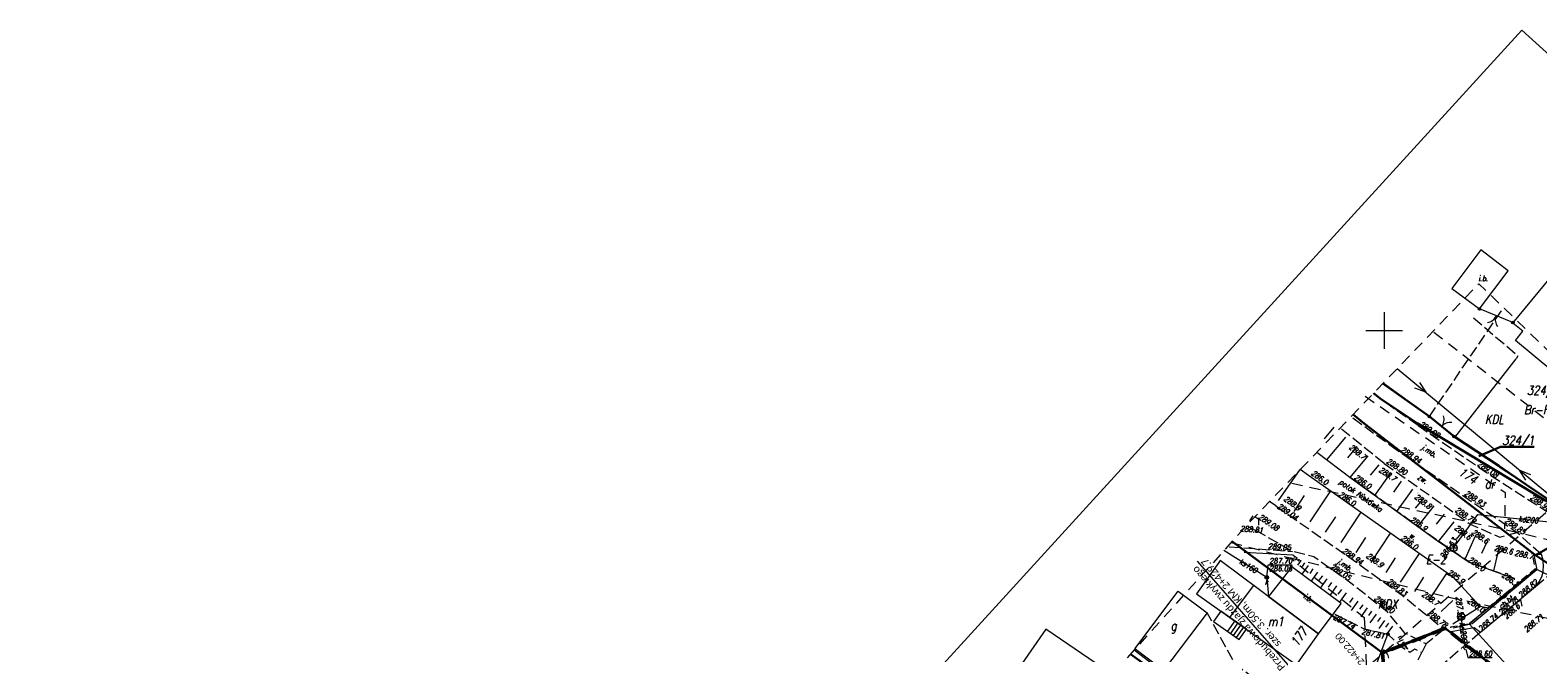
# Model space of a CAD drawing. Header units: metres. Extents: x -1 to 7476305, y 0 to 5497191.
# Tile 111 of 115: x 7475115 to 7475321, y 5497106 to 5497191. Entities that reach past the tile are written whole.
import ezdxf
from ezdxf.enums import TextEntityAlignment as Align

# ---------------------------------------------------------------- set-up
doc = ezdxf.new("R2010")
doc.units = ezdxf.units.M
for name, pattern in [('420-500', [1.5, 1, -0.5]), ('EGBK02-500', [2, 1.5, -0.5]), ('EGBO02-500', [2.5, 1.5, -1]), ('Krawedz', [0.75, 0.5, -0.25]), ('KTCR02-500', [1.5, 1, -0.5]), ('KTJZ01-500', [2, 1.5, -0.5])]:
    doc.linetypes.add(name, pattern=pattern)
for name, color, linetype, lineweight, true_color in [('BUBI03_01', 7, 'Continuous', 5, 0x0a0909), ('BUBZ01_1', 7, 'Continuous', 5, 0x0a0909), ('BUIB12_03', 7, 'Continuous', 5, 0x0a0909), ('EGBB01', 7, 'Continuous', 5, 0x0a0909), ('EGBD03', 7, 'Continuous', 5, 0x0a0909), ('EGBD03_11', 7, 'Continuous', 5, 0x0a0909), ('EGBK02', 7, 'Continuous', 5, 0x0a0909), ('EGBO02', 7, 'Continuous', 5, 0x0a0909), ('KTCR02', 7, 'Continuous', 5, 0x0a0909), ('KTJZ01', 7, 'Continuous', 5, 0x0a0909), ('KTKR01', 7, 'Continuous', 5, 0x0a0909), ('KTOK01', 7, 'Continuous', 5, 0x0a0909), ('KTOK05_01', 7, 'Continuous', 5, 0x0a0909), ('KTOK06', 7, 'Continuous', 5, 0x0a0909), ('PTWP02', 7, 'Continuous', 5, 0x0a0909), ('RAMKA_DRUK', 7, 'Continuous', 5, 0x0a0909), ('RTPW01', 7, 'Continuous', 5, 0x0a0909), ('RTPW02', 7, 'Continuous', 5, 0x0a0909), ('suepnn', 7, 'Continuous', 5, 0x0a0909), ('SUPK_01', 7, 'Continuous', 5, 0x0a0909), ('SUUS05', 7, 'Continuous', 5, 0x0a0909), ('SUUS15_05_K', 7, 'Continuous', 5, 0x0a0909), ('SZOPO_905', 7, 'Continuous', 5, 0x0a0909), ('Warstwa 1', 7, 'Continuous', 5, 0x0a0909), ('wylot kanału', 7, 'Continuous', 5, 0x0a0909)]:
    doc.layers.add(name, color=color, linetype=linetype, lineweight=lineweight, true_color=true_color)
doc.layers.add('D_Granice pasa drogowego', color=30, linetype='420-500')
doc.layers.add('D_Linia charakterystyczna', color=10, linetype='Continuous')
doc.layers.add('S-1_proj_obnizenia', color=7, linetype='Krawedz', lineweight=30)
doc.layers.add('S-5_opis_poprzeczka', color=7, linetype='Continuous', lineweight=25)
doc.styles.add('KAMIL', font='calibri.ttf', dxfattribs={"height": 0.75})
doc.styles.add('romans_pochyl', font='calibri.ttf', dxfattribs={"height": 0.75})
doc.styles.add('Style-ITALIC_1250', font='ITALIC_1250.shx')
doc.linetypes.add('KTOK01-500', pattern='A,1.75,[13,dgnlstyle-rozp_2015.shx,S=0.002778,R=0,X=0,Y=0],1.75', length=3.5)
doc.linetypes.add('KTOK05_01-500', pattern='A,3.75,[13,dgnlstyle-rozp_2015.shx,S=0.002778,R=0,X=0,Y=0],3.75', length=7.5)

# ---------------------------------------------------------------- blocks, each defined once
blk = doc.blocks.new('905')
at = {"layer": 'SZOPO_905', "color": 18, "linetype": 'Continuous', "lineweight": 13, "true_color": 0x0a0909}
for centre, start, end in [((-1.5, 0), 0, 60), ((1.5, 0), 120, 180)]:
    blk.add_arc(centre, 1.5, start, end, dxfattribs=at)
blk = doc.blocks.new('SUUS15_05_K')
at = {"layer": 'SUUS15_05_K', "linetype": 'Continuous', "lineweight": 13, "true_color": 0x7a7a7a}
h = blk.add_hatch(color=8, dxfattribs=at)
edge = h.paths.add_edge_path()
edge.add_arc((0, 0), 0.25, 0, 360)
at = {"layer": 'SUUS15_05_K', "color": 36, "linetype": 'Continuous', "lineweight": 13, "true_color": 0x803300}
blk.add_circle((0, 0), 0.25, dxfattribs=at)
blk = doc.blocks.new('RTPW02')
at = {"layer": 'RTPW02', "linetype": 'Continuous', "lineweight": 13, "true_color": 0x0a0909}
h = blk.add_hatch(color=18, dxfattribs=at)
edge = h.paths.add_edge_path()
edge.add_arc((0, 0), 0.045, 0, 360)
blk = doc.blocks.new('SUKE')
at = {"color": 0, "linetype": 'Continuous', "ltscale": 10}
for p, q in [((-5, 0), (5, 0)), ((0, 5), (0, -5))]:
    blk.add_line(p, q, dxfattribs=at)
blk.add_circle((-0.01, -0.01), 5, dxfattribs=at)
blk = doc.blocks.new('RTPW01')
at = {"layer": 'RTPW01', "linetype": 'Continuous', "lineweight": 13, "true_color": 0x0a0909}
h = blk.add_hatch(color=18, dxfattribs=at)
edge = h.paths.add_edge_path()
edge.add_arc((0, 0), 0.045, 0, 360)
blk = doc.blocks.new('MDCP_klauzula')
at = {"layer": 'KTOK05_01', "linetype": 'Continuous', "lineweight": 18}
h = blk.add_hatch(color=252, dxfattribs=at)
edge = h.paths.add_edge_path()
edge.add_arc((7475313.01, 5497152.93), 0.175, 0, 360)
h = blk.add_hatch(color=252, dxfattribs=at)
edge = h.paths.add_edge_path()
edge.add_arc((7475317.57, 5497151.07), 0.175, 0, 360)
h = blk.add_hatch(color=252, dxfattribs=at)
edge = h.paths.add_edge_path()
edge.add_arc((7475306.17, 5497138.21), 0.175, 0, 360)
h = blk.add_hatch(color=252, dxfattribs=at)
edge = h.paths.add_edge_path()
edge.add_arc((7475309.54, 5497135.49), 0.175, 0, 360)
h = blk.add_hatch(color=252, dxfattribs=at)
edge = h.paths.add_edge_path()
edge.add_arc((7475300.49, 5497108.46), 0.175, 0, 360)
at = {"layer": 'BUBI03_01', "color": 252, "linetype": 'Continuous', "lineweight": 18, "flags": 128}
blk.add_lwpolyline([(7475331.68, 5497111.98), (7475320.76, 5497117.36), (7475311.59, 5497109.87)], dxfattribs=at)
at = {"layer": 'BUBZ01_1', "color": 252, "linetype": 'Continuous', "lineweight": 18}
for p, q in [((7475291.82, 5497135.16), (7475293.14, 5497136.75)), ((7475292.17, 5497132.3), (7475294.75, 5497135.4)), ((7475295.04, 5497132.6), (7475296.3, 5497134.11)), ((7475295.34, 5497129.91), (7475297.8, 5497132.86)), ((7475298.11, 5497130.19), (7475299.3, 5497131.61)), ((7475288.45, 5497130.99), (7475285.49, 5497126.73)), ((7475298.72, 5497127.45), (7475300.85, 5497130.45)), ((7475301.3, 5497127.87), (7475302.37, 5497129.37)), ((7475289.08, 5497127.41), (7475287.65, 5497125.26)), ((7475292.65, 5497128.06), (7475289.82, 5497123.81)), ((7475301.73, 5497125.26), (7475303.89, 5497128.29)), ((7475304.29, 5497125.68), (7475305.44, 5497127.12)), ((7475296.8, 5497125.13), (7475294.05, 5497121)), ((7475304.59, 5497123.19), (7475306.84, 5497126)), ((7475281.64, 5497123.96), (7475282.11, 5497124.66)), ((7475293.33, 5497124.5), (7475291.93, 5497122.41)), ((7475307.14, 5497123.51), (7475308.24, 5497124.88)), ((7475307.44, 5497121.14), (7475309.58, 5497123.81)), ((7475297.45, 5497121.67), (7475296.1, 5497119.63)), ((7475300.83, 5497122.29), (7475298.15, 5497118.27)), ((7475309.9, 5497121.46), (7475310.92, 5497122.74)), ((7475311.05, 5497118.72), (7475312.44, 5497121.81)), ((7475313.36, 5497119.52), (7475314.06, 5497121.08)), ((7475287.48, 5497119.36), (7475287.46, 5497119.36)), ((7475287.57, 5497119.2), (7475287.64, 5497119.3)), ((7475287.68, 5497118.97), (7475287.83, 5497119.17)), ((7475287.7, 5497119.13), (7475287.76, 5497119.21)), ((7475287.86, 5497118.58), (7475288.13, 5497118.95)), ((7475287.9, 5497118.89), (7475288.01, 5497119.04)), ((7475301.51, 5497118.9), (7475300.2, 5497116.91)), ((7475304.78, 5497119.51), (7475302.19, 5497115.59)), ((7475315, 5497117.11), (7475315.8, 5497120.63)), ((7475288.19, 5497117.89), (7475288.67, 5497118.56)), ((7475288.24, 5497118.47), (7475288.43, 5497118.73)), ((7475288.78, 5497116.66), (7475289.64, 5497117.86)), ((7475288.82, 5497117.74), (7475289.16, 5497118.21)), ((7475289.86, 5497116.75), (7475290.31, 5497117.38)), ((7475290.01, 5497115.68), (7475290.92, 5497116.94)), ((7475308.56, 5497116.85), (7475306.05, 5497113.05)), ((7475291.13, 5497115.83), (7475291.59, 5497116.46)), ((7475291.27, 5497114.75), (7475292.19, 5497116.03)), ((7475292.4, 5497114.9), (7475292.86, 5497115.55)), ((7475292.59, 5497113.76), (7475293.53, 5497115.06)), ((7475305.39, 5497116.25), (7475304.12, 5497114.32)), ((7475293.72, 5497113.93), (7475294.19, 5497114.58)), ((7475293.91, 5497112.78), (7475294.86, 5497114.1)), ((7475295.31, 5497112.8), (7475295.77, 5497113.45)), ((7475295.53, 5497111.71), (7475296.44, 5497112.97)), ((7475309.39, 5497113.06), (7475307.8, 5497111.55)), ((7475296.66, 5497111.87), (7475297.11, 5497112.49)), ((7475296.85, 5497110.85), (7475297.71, 5497112.05)), ((7475297.9, 5497111.03), (7475298.32, 5497111.62)), ((7475298.1, 5497110.03), (7475298.93, 5497111.18)), ((7475299.13, 5497110.18), (7475299.53, 5497110.74)), ((7475309.39, 5497109.86), (7475313.13, 5497112.26)), ((7475299.29, 5497109.25), (7475300.08, 5497110.35)), ((7475300.24, 5497109.42), (7475300.62, 5497109.96)), ((7475300.42, 5497108.52), (7475301.17, 5497109.56)), ((7475301.89, 5497107.4), (7475302.62, 5497107.76)), ((7475301.91, 5497107.99), (7475302.38, 5497108.23)), ((7475302.49, 5497106.95), (7475302.92, 5497107.16)), ((7475302.5, 5497107.29), (7475302.78, 5497107.43)), ((7475302.82, 5497106.7), (7475303.08, 5497106.83)), ((7475302.85, 5497106.88), (7475303.02, 5497106.96)), ((7475303.02, 5497106.55), (7475303.18, 5497106.63)), ((7475303.05, 5497106.65), (7475303.15, 5497106.7)), ((7475303.15, 5497106.53), (7475303.22, 5497106.57)), ((7475303.15, 5497106.45), (7475303.25, 5497106.5))]:
    blk.add_line(p, q, dxfattribs=at)
at = {"layer": 'BUIB12_03', "color": 252, "linetype": 'Continuous', "lineweight": 18, "flags": 128}
for points in [[(7475313.01, 5497152.93), (7475316.95, 5497158.17), (7475313.19, 5497161), (7475309.24, 5497155.75), (7475313.01, 5497152.93)], [(7475291.02, 5497108.51), (7475294.1, 5497112.64), (7475287.36, 5497117.66), (7475284.17, 5497113.62), (7475291.02, 5497108.51), (7475291.02, 5497108.51)]]:
    blk.add_lwpolyline(points, close=True, dxfattribs=at)
at = {"layer": 'EGBB01', "color": 252, "linetype": 'Continuous', "lineweight": 18}
blk.add_line((7475278.9, 5497110.75), (7475282.14, 5497115.09), dxfattribs=at)
at = {"layer": 'EGBB01', "color": 252, "linetype": 'Continuous', "lineweight": 18, "flags": 128}
for points in [[(7475333.68, 5497157.56), (7475327.02, 5497149.5), (7475328.63, 5497148.18), (7475325.54, 5497144.44), (7475324.08, 5497145.65), (7475323.05, 5497144.4), (7475317.92, 5497148.63), (7475318.95, 5497149.89), (7475317.58, 5497151.01), (7475327.33, 5497162.81), (7475333.68, 5497157.56)], [(7475291.02, 5497108.51), (7475277.56, 5497118.54), (7475277.38, 5497118.25), (7475274.35, 5497114), (7475287.99, 5497104.27), (7475291.02, 5497108.51)], [(7475275.79, 5497111.37), (7475269.85, 5497103.5), (7475265.92, 5497106.46), (7475271.86, 5497114.34), (7475275.79, 5497111.37)]]:
    blk.add_lwpolyline(points, close=True, dxfattribs=at)
blk.add_lwpolyline([(7475270.51, 5497097.71), (7475253.77, 5497109.16), (7475241.47, 5497091.39), (7475248.49, 5497086.53), (7475252.74, 5497092.68), (7475251.16, 5497093.77), (7475256.59, 5497101.62), (7475265.16, 5497095.69), (7475261.75, 5497090.76), (7475264.28, 5497089.01), (7475265.07, 5497090.14)], dxfattribs=at)
at = {"layer": 'EGBD03', "color": 96, "linetype": 'Continuous', "lineweight": 30}
for p, q in [((7475297.27, 5497137.28), (7475320.68, 5497119.28)), ((7475327.79, 5497123.29), (7475320.68, 5497119.28)), ((7475279.2, 5497121.12), (7475299.76, 5497105.91)), ((7475320.68, 5497119.28), (7475331.8, 5497111.72)), ((7475299.76, 5497105.91), (7475308.34, 5497109.28))]:
    blk.add_line(p, q, dxfattribs=at)
at = {"layer": 'EGBD03', "color": 96, "linetype": 'Continuous', "lineweight": 30, "flags": 128}
for points in [[(7475327.79, 5497123.29), (7475319.45, 5497128.9), (7475315.66, 5497131.48), (7475309.54, 5497135.49), (7475306.17, 5497138.21), (7475299.82, 5497142.74)], [(7475298.54, 5497141.4), (7475299.62, 5497140.54), (7475304.51, 5497137.33), (7475327.79, 5497123.29), (7475327.79, 5497123.29), (7475338.21, 5497131.93)], [(7475295.75, 5497138.5), (7475297.27, 5497137.28)], [(7475312.92, 5497132.79), (7475315.87, 5497134.09), (7475316.12, 5497134.09)], [(7475299.76, 5497105.91), (7475300.03, 5497102.68), (7475285.76, 5497091.08), (7475265.31, 5497105.73)]]:
    blk.add_lwpolyline(points, dxfattribs=at)
at = {"layer": 'EGBK02', "color": 252, "linetype": 'EGBK02-500', "lineweight": 18}
blk.add_line((7475306.17, 5497138.21), (7475316.31, 5497153.11), dxfattribs=at)
at = {"layer": 'EGBO02', "color": 252, "linetype": 'EGBO02-500', "lineweight": 18}
for p, q in [((7475318.14, 5497122.37), (7475286.81, 5497129.19)), ((7475342.63, 5497116.37), (7475318.14, 5497122.37)), ((7475287.18, 5497118.89), (7475308.83, 5497113.53)), ((7475308.83, 5497113.53), (7475333.79, 5497108.22)), ((7475297.27, 5497110.75), (7475297.54, 5497103.83))]:
    blk.add_line(p, q, dxfattribs=at)
at = {"layer": 'EGBO02', "color": 252, "linetype": 'EGBO02-500', "lineweight": 18, "flags": 128}
for points in [[(7475333.43, 5497134.85), (7475324.82, 5497135.68), (7475306.64, 5497149.84)], [(7475297.38, 5497141.01), (7475316.54, 5497127.84), (7475316.44, 5497122.87)], [(7475279.09, 5497121), (7475287.18, 5497118.89), (7475297.27, 5497110.75)]]:
    blk.add_lwpolyline(points, dxfattribs=at)
at = {"layer": 'KTCR02', "color": 252, "linetype": 'KTCR02-500', "lineweight": 18, "flags": 128}
blk.add_lwpolyline([(7475321.49, 5497119.37), (7475320.26, 5497119.22), (7475320.61, 5497117.37), (7475316.18, 5497113.68), (7475311.6, 5497109.85), (7475309.05, 5497109.41), (7475309.09, 5497108.83)], dxfattribs=at)
at = {"layer": 'KTJZ01', "color": 252, "linetype": 'KTJZ01-500', "lineweight": 18}
for p, q in [((7475301.78, 5497133.57), (7475295.45, 5497138.18)), ((7475300, 5497131.82), (7475293.97, 5497136.64)), ((7475285.2, 5497126.01), (7475284.32, 5497126.61)), ((7475282.85, 5497124.14), (7475282.31, 5497124.52)), ((7475320.67, 5497114.98), (7475329.46, 5497122.51)), ((7475278.83, 5497120.42), (7475287.48, 5497119.78))]:
    blk.add_line(p, q, dxfattribs=at)
at = {"layer": 'KTJZ01', "color": 252, "linetype": 'KTJZ01-500', "lineweight": 18, "flags": 128}
for points in [[(7475312.18, 5497151.72), (7475318.27, 5497146.55), (7475318.04, 5497146.12)], [(7475304.64, 5497136.98), (7475299.62, 5497140.54), (7475298.49, 5497141.35)], [(7475304.64, 5497136.98), (7475314.7, 5497130.07), (7475321.8, 5497125.52), (7475326.57, 5497122.53)], [(7475321.49, 5497119.37), (7475318.14, 5497122.37), (7475312.75, 5497126.01), (7475301.78, 5497133.57)], [(7475300, 5497131.82), (7475311.75, 5497123.53), (7475315.78, 5497121.72), (7475318.14, 5497122.37)], [(7475317.81, 5497116.09), (7475311.63, 5497118.33), (7475307.22, 5497121.29), (7475295.46, 5497129.81)], [(7475285.2, 5497126.01), (7475296.27, 5497118.24), (7475302.45, 5497113.78), (7475305.68, 5497111.17), (7475308.17, 5497109.13)], [(7475282.86, 5497122.41), (7475281.15, 5497123.28)], [(7475308.17, 5497109.13), (7475305.75, 5497107.13), (7475302.88, 5497108.57), (7475300.46, 5497111.48), (7475294.86, 5497115.89), (7475290.37, 5497119.05), (7475287.48, 5497119.78), (7475282.86, 5497122.41), (7475282.85, 5497124.14)], [(7475284.19, 5497101.72), (7475281.9, 5497102.63), (7475279.59, 5497104.4), (7475275.79, 5497111.4)], [(7475293.25, 5497111.22), (7475297.16, 5497109.23), (7475300.49, 5497108.47)], [(7475313.17, 5497108.72), (7475310.87, 5497106.76), (7475308.43, 5497104.67), (7475307.12, 5497103.63), (7475303.19, 5497100.34), (7475299.01, 5497096.58), (7475294.1, 5497092.1)], [(7475305.75, 5497107.13), (7475305.15, 5497105.94), (7475304.17, 5497106.42), (7475303.52, 5497105.94), (7475302.52, 5497106.59), (7475300.49, 5497108.46)], [(7475303.19, 5497100.34), (7475302.06, 5497101.66), (7475303.54, 5497102.9), (7475305.15, 5497105.94)]]:
    blk.add_lwpolyline(points, dxfattribs=at)
at = {"layer": 'KTKR01', "color": 252, "linetype": 'Continuous', "lineweight": 18, "flags": 128}
blk.add_lwpolyline([(7475308.17, 5497109.13), (7475309.09, 5497108.83), (7475312.27, 5497109.38), (7475313.17, 5497108.72), (7475317.65, 5497112.49), (7475320.67, 5497114.98), (7475321.16, 5497115.64), (7475321.53, 5497116.31), (7475321.73, 5497116.97), (7475321.78, 5497117.9), (7475321.66, 5497118.76), (7475321.49, 5497119.37)], dxfattribs=at)
at = {"layer": 'KTOK01', "color": 252, "linetype": 'KTOK01-500', "lineweight": 18, "flags": 128}
blk.add_lwpolyline([(7475320.42, 5497119.55), (7475320.84, 5497117.28), (7475312, 5497109.89), (7475309.4, 5497109.27)], dxfattribs=at)
at = {"layer": 'KTOK05_01', "color": 252, "linetype": 'Continuous', "lineweight": 18}
for p, q in [((7475317.57, 5497151.07), (7475313.01, 5497152.93)), ((7475306.17, 5497138.21), (7475309.54, 5497135.49)), ((7475298.88, 5497104.23), (7475300.49, 5497108.46))]:
    blk.add_line(p, q, dxfattribs=at)
at = {"layer": 'KTOK05_01', "color": 252, "linetype": 'KTOK05_01-500', "lineweight": 18}
for p, q in [((7475309.64, 5497135.38), (7475318.04, 5497146.12)), ((7475306.18, 5497138.22), (7475299.86, 5497142.78)), ((7475280.84, 5497119.66), (7475287.52, 5497119.31))]:
    blk.add_line(p, q, dxfattribs=at)
at = {"layer": 'KTOK05_01', "color": 252, "linetype": 'KTOK05_01-500', "lineweight": 18, "flags": 128}
for points in [[(7475315.73, 5497131.37), (7475327.87, 5497123.4), (7475337.41, 5497131.34), (7475338.17, 5497131.97)], [(7475279.69, 5497095.95), (7475268.75, 5497104.06), (7475265.83, 5497106.3)]]:
    blk.add_lwpolyline(points, dxfattribs=at)
at = {"layer": 'KTOK05_01', "color": 252, "linetype": 'Continuous', "lineweight": 18}
for centre in [(7475313.01, 5497152.93), (7475317.57, 5497151.07), (7475306.17, 5497138.21), (7475309.54, 5497135.49), (7475300.49, 5497108.46)]:
    blk.add_circle(centre, 0.175, dxfattribs=at)
at = {"layer": 'KTOK06', "color": 252, "linetype": 'Continuous', "lineweight": 18}
for p, q in [((7475279.57, 5497110.28), (7475278.56, 5497108.87)), ((7475279.97, 5497109.99), (7475278.97, 5497108.58)), ((7475280.37, 5497109.7), (7475279.37, 5497108.3)), ((7475280.77, 5497109.42), (7475279.77, 5497108.01))]:
    blk.add_line(p, q, dxfattribs=at)
at = {"layer": 'KTOK06', "color": 252, "linetype": 'Continuous', "lineweight": 18, "flags": 128}
blk.add_lwpolyline([(7475277.68, 5497111.63), (7475276.67, 5497110.22), (7475280.17, 5497107.72), (7475281.18, 5497109.13), (7475277.68, 5497111.63)], close=True, dxfattribs=at)
at = {"layer": 'PTWP02', "color": 252, "linetype": 'Continuous', "lineweight": 18, "flags": 128}
for points in [[(7475290.8, 5497133.34), (7475295.46, 5497129.81), (7475307.22, 5497121.29), (7475311.63, 5497118.33), (7475317.81, 5497116.09)], [(7475314.24, 5497112.03), (7475313.13, 5497112.26), (7475309.45, 5497116.22), (7475302.01, 5497121.46), (7475289.63, 5497130.18), (7475288.5, 5497130.96)], [(7475318.52, 5497115.53), (7475314.24, 5497112.03)]]:
    blk.add_lwpolyline(points, dxfattribs=at)
at = {"layer": 'RAMKA_DRUK', "color": 252, "linetype": 'Continuous', "lineweight": 18}
blk.add_line((7475318.82, 5497191.06), (7475425.94, 5497093.33), dxfattribs=at)
at = {"layer": 'suepnn', "color": 1, "linetype": 'Continuous', "lineweight": 13, "true_color": 0xfa0000, "flags": 128}
for points in [[(7475301.78, 5497144.78), (7475322.34, 5497127.69), (7475343.28, 5497110.18)], [(7475304.83, 5497142.89), (7475305.67, 5497141.55), (7475304.19, 5497142.12)], [(7475319.33, 5497129.54), (7475318.49, 5497130.88), (7475319.97, 5497130.31)]]:
    blk.add_lwpolyline(points, dxfattribs=at)
at = {"layer": 'SUPK_01', "color": 36, "linetype": 'Continuous', "lineweight": 13, "true_color": 0x803300}
for q in [(7475278.09, 5497119.89), (7475284.17, 5497113.62)]:
    blk.add_line((7475283.95, 5497116.23), q, dxfattribs=at)
at = {"layer": 'SUPK_01', "color": 36, "linetype": 'Continuous', "lineweight": 13, "true_color": 0x803300, "flags": 128}
blk.add_lwpolyline([(7475309.46, 5497120.25), (7475312.77, 5497124.82), (7475329.65, 5497123.1), (7475332.44, 5497115.11)], dxfattribs=at)
at = {"layer": 'SUUS05', "color": 252, "linetype": 'Continuous', "lineweight": 18, "flags": 128}
blk.add_lwpolyline([(7475311.1, 5497106.62), (7475311.44, 5497105.26), (7475311.59, 5497105.26)], dxfattribs=at)
at = {"layer": 'SUUS15_05_K', "color": 252, "linetype": 'Continuous', "lineweight": 18, "flags": 128}
blk.add_lwpolyline([(7475283.95, 5497116.23), (7475284.13, 5497117.97), (7475284.28, 5497117.97)], dxfattribs=at)
at = {"layer": 'Warstwa 1', "color": 252, "linetype": 'Continuous', "lineweight": 18}
for p, q in [((7475300, 5497152.5), (7475300, 5497147.5)), ((7475297.5, 5497150), (7475302.5, 5497150))]:
    blk.add_line(p, q, dxfattribs=at)
at = {"layer": 'RTPW01', "color": 252, "linetype": 'Continuous', "lineweight": 18}
for p in [(7475297.35, 5497133.03), (7475299.76, 5497131.23), (7475289.63, 5497130.18), (7475295.46, 5497129.81), (7475293.69, 5497127.54), (7475304.62, 5497127.78), (7475286.46, 5497126.05), (7475303.03, 5497123.92), (7475302.01, 5497121.46), (7475311.62, 5497122.18), (7475314.33, 5497120.96), (7475317.26, 5497120.34), (7475319.45, 5497119.8), (7475299.08, 5497117.65), (7475311.63, 5497118.33), (7475309.45, 5497116.22), (7475317.81, 5497116.09), (7475315.21, 5497114.26), (7475306.92, 5497112.47), (7475313.13, 5497112.26)]:
    blk.add_blockref('RTPW01', p, dxfattribs=at)
at = {"layer": 'RTPW02', "color": 252, "linetype": 'Continuous', "lineweight": 18}
for p in [(7475304.64, 5497136.98), (7475301.78, 5497133.57), (7475300, 5497131.82), (7475314.7, 5497130.07), (7475285.2, 5497126.01), (7475312.75, 5497126.01), (7475282.85, 5497124.14), (7475311.75, 5497123.53), (7475282.86, 5497122.41), (7475318.14, 5497122.37), (7475287.48, 5497119.78), (7475309.46, 5497120.25), (7475296.27, 5497118.24), (7475283.93, 5497116.17), (7475294.86, 5497115.89), (7475320.67, 5497114.98), (7475302.45, 5497113.78), (7475293.25, 5497111.22), (7475300.46, 5497111.48), (7475305.68, 5497111.17), (7475310.52, 5497110.86), (7475317.65, 5497112.49), (7475317.79, 5497112.46), (7475297.16, 5497109.23), (7475313.17, 5497108.72), (7475320.38, 5497109.42)]:
    blk.add_blockref('RTPW02', p, dxfattribs=at)
at = {"layer": 'SUUS15_05_K', "color": 252, "linetype": 'Continuous', "lineweight": 18}
blk.add_blockref('SUUS15_05_K', (7475283.95, 5497116.23), dxfattribs=at)
at = {"layer": 'SZOPO_905', "color": 252, "linetype": 'Continuous', "lineweight": 18}
for p, rotation in [((7475315.29, 5497152), 157.7708163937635), ((7475307.85, 5497136.85), 321.092249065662), ((7475299.69, 5497106.35), 249.1567973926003)]:
    blk.add_blockref('905', p, dxfattribs=dict(at, rotation=rotation))
at = {"layer": 'wylot kanału', "color": 252, "linetype": 'Continuous', "lineweight": 18, "xscale": 0.1, "yscale": 0.1, "zscale": 0.1}
for p in [(7475309.46, 5497120.25), (7475310.52, 5497110.86)]:
    blk.add_blockref('SUKE', p, dxfattribs=at)
at = {"layer": 'BUIB12_03', "color": 252, "linetype": 'Continuous', "lineweight": 18, "style": 'Style-ITALIC_1250', "width": 0.8}
blk.add_text('i.b.', height=0.75, dxfattribs=at).set_placement((7475312.85, 5497156.74))
blk.add_text('i.b.', height=0.75, rotation=323.321, dxfattribs=at).set_placement((7475288.87, 5497113.5))
at = {"layer": 'EGBB01', "color": 252, "linetype": 'Continuous', "lineweight": 18, "style": 'Style-ITALIC_1250', "width": 0.8}
for s, p in [('m1', (7475285.18, 5497110.2)), ('g', (7475271.21, 5497109.61))]:
    blk.add_text(s, height=1.25, dxfattribs=at).set_placement(p, align=Align.MIDDLE_CENTER)
blk.add_text('177', height=1.25, rotation=54.4804, dxfattribs=at).set_placement((7475288.88, 5497107.73), align=Align.CENTER)
at = {"layer": 'EGBD03', "color": 96, "linetype": 'Continuous', "lineweight": 30, "style": 'Style-ITALIC_1250', "width": 0.8}
for s, p in [('324/2', (7475319.5, 5497141.18)), ('%%u324/1%%U', (7475316.12, 5497134.34))]:
    blk.add_text(s, height=1.25, dxfattribs=at).set_placement(p)
blk.add_text('174', height=1.25, rotation=326.6601, dxfattribs=at).set_placement((7475310.04, 5497130.32))
at = {"layer": 'EGBD03_11', "color": 252, "linetype": 'Continuous', "lineweight": 18, "style": 'Style-ITALIC_1250', "width": 0.8}
for s, p in [('KDL', (7475313.77, 5497137.22)), ('E-2', (7475305.69, 5497118.07)), ('KDX', (7475299.15, 5497111.97))]:
    blk.add_text(s, height=1.25, dxfattribs=at).set_placement(p)
at = {"layer": 'EGBK02', "color": 252, "linetype": 'Continuous', "lineweight": 18, "style": 'Style-ITALIC_1250', "width": 0.8}
for s, p in [('Br-RII', (7475319.11, 5497138.53)), ('dr', (7475313.73, 5497128.38))]:
    blk.add_text(s, height=1.25, dxfattribs=at).set_placement(p)
at = {"layer": 'KTJZ01', "color": 252, "linetype": 'Continuous', "lineweight": 18, "style": 'Style-ITALIC_1250', "width": 0.8}
for s, rotation, p in [('j.mb.', 325.5055, (7475305.01, 5497133.85)), ('zw.', 324.7931, (7475304.46, 5497129.77)), ('j.mb.', 324.922, (7475293.5, 5497118.24))]:
    blk.add_text(s, height=0.75, rotation=rotation, dxfattribs=at).set_placement(p)
at = {"layer": 'KTKR01', "color": 252, "linetype": 'Continuous', "lineweight": 18, "style": 'Style-ITALIC_1250', "width": 0.8}
blk.add_text('ch.bt.', height=0.75, rotation=39.4605, dxfattribs=at).set_placement((7475316, 5497111.83))
at = {"layer": 'PTWP02', "color": 252, "linetype": 'Continuous', "lineweight": 18, "style": 'Style-ITALIC_1250', "width": 0.8}
for s, rotation, p in [('potok Niskówka', 324.9591, (7475293.75, 5497129.11)), ('w.', 323.5907, (7475303.32, 5497121.8))]:
    blk.add_text(s, height=0.75, rotation=rotation, dxfattribs=at).set_placement(p)
at = {"layer": 'RTPW01', "color": 252, "linetype": 'Continuous', "lineweight": 18, "style": 'Style-ITALIC_1250', "width": 0.8}
for s, rotation, p in [('288.7', 320.1922, (7475295.13, 5497133.92)), ('288.7', 324.8314, (7475299.21, 5497130.77)), ('286.0', 323.5907, (7475289.95, 5497130.34)), ('286.0', 324.0643, (7475295.82, 5497129.76)), ('288.9', 323.5907, (7475286.21, 5497126.82)), ('286.0', 324.0643, (7475293.69, 5497127.43)), ('288.8', 321.3841, (7475304.07, 5497127.13)), ('285.9', 324.0643, (7475303.45, 5497124)), ('288.6', 321.3841, (7475309.53, 5497122.9)), ('286.0', 324.0643, (7475302.19, 5497121.46)), ('288.6', 324.8314, (7475311.86, 5497122.26)), ('288.9', 323.5907, (7475297.48, 5497119.03)), ('286.0', 324.0643, (7475311.38, 5497118.51)), ('288.6', 347.1749, (7475314.99, 5497119.92)), ('288.7', 347.1749, (7475317.77, 5497119.26)), ('285.9', 324.0643, (7475308.55, 5497116.77)), ('286.2', 324.0643, (7475316, 5497116.4)), ('286.0', 324.0643, (7475314.31, 5497114.78)), ('288.7', 323.5907, (7475305.09, 5497113.78)), ('286.0', 324.0643, (7475311.31, 5497112.86))]:
    blk.add_text(s, height=0.75, rotation=rotation, dxfattribs=at).set_placement(p)
at = {"layer": 'RTPW02', "color": 252, "linetype": 'Continuous', "lineweight": 18, "style": 'Style-ITALIC_1250', "width": 0.8}
for s, rotation, p in [('289.08', 325.5055, (7475304.7, 5497137.02)), ('288.94', 325.5055, (7475302.16, 5497133.53)), ('288.80', 325.5055, (7475300.22, 5497131.96)), ('289.08', 325.5055, (7475312.67, 5497131.57)), ('288.93', 325.5055, (7475310.91, 5497127.57)), ('288.98', 325.5055, (7475319.87, 5497127.04)), ('289.04', 324.8285, (7475285.31, 5497125.79)), ('288.79', 325.5055, (7475309.62, 5497125.28)), ('288.81', 355.738, (7475280.28, 5497122.54)), ('289.08', 324.8285, (7475282.72, 5497124.35)), ('288.85', 325.5055, (7475316.41, 5497123.81)), ('289.05', 355.738, (7475284.09, 5497120.14)), ('286.53', 54.0815, (7475308.17, 5497118.69)), ('288.94', 324.8285, (7475294.18, 5497119.71)), ('289.05', 324.8285, (7475292.54, 5497117.56)), ('288.83', 320.7394, (7475300.29, 5497115.59)), ('288.82', 40.5949, (7475318.72, 5497113.39)), ('288.90', 320.7394, (7475298.56, 5497113.24)), ('287.50', 277.7355, (7475309.76, 5497113.56)), ('288.78', 40.5949, (7475316, 5497111)), ('288.67', 40.5949, (7475316.68, 5497110.49)), ('287.74', 333.0261, (7475292.95, 5497110.54)), ('288.78', 320.7394, (7475305.83, 5497111.27)), ('288.74', 40.5949, (7475313.26, 5497108.77)), ('288.71', 40.5949, (7475319.47, 5497108.69)), ('287.81', 346.4404, (7475296.86, 5497108.5))]:
    blk.add_text(s, height=0.75, rotation=rotation, dxfattribs=at).set_placement(p)
at = {"layer": 'SUPK_01', "color": 36, "linetype": 'Continuous', "lineweight": 13, "true_color": 0x803300, "style": 'Style-ITALIC_1250', "width": 0.8}
for s, rotation, p in [('kd200', 354.1819, (7475319.71, 5497124.11)), ('ks160', 328.0117, (7475281.44, 5497117.8))]:
    blk.add_text(s, height=0.75, rotation=rotation, dxfattribs=at).set_placement(p, align=Align.MIDDLE_CENTER)
at = {"layer": 'SUUS15_05_K', "color": 36, "linetype": 'Continuous', "lineweight": 13, "true_color": 0x803300, "style": 'Style-ITALIC_1250', "width": 0.8}
for s, p in [('%%u287.70%%U', (7475284.28, 5497118.12)), ('k', (7475283.66, 5497115.21))]:
    blk.add_text(s, height=0.75, dxfattribs=at).set_placement(p)
blk.add_text('%%o286.06%%O', height=0.75, dxfattribs=at).set_placement((7475284.28, 5497117.82), align=Align.TOP_LEFT)
at = {"color": 252, "linetype": 'Continuous', "lineweight": 13}
blk.add_wipeout([(7475310.88, 5497106.1), (7475311.64, 5497106.76), (7475311.31, 5497107.14), (7475310.56, 5497106.48)], dxfattribs=at).dxf.layer = 'SUUS05'
at = {"layer": 'BUBI03_01', "color": 252, "linetype": 'Continuous', "lineweight": 18, "flags": 128}
blk.add_lwpolyline([(7475311.59, 5497109.87), (7475318.09, 5497102.78), (7475319.16, 5497101.56), (7475319.74, 5497102.05), (7475331.68, 5497111.98)], dxfattribs=at)
at = {"layer": 'EGBD03', "color": 96, "linetype": 'Continuous', "lineweight": 30}
blk.add_line((7475308.34, 5497109.28), (7475318.6, 5497101.12), dxfattribs=at)
at = {"layer": 'EGBO02', "color": 252, "linetype": 'EGBO02-500', "lineweight": 18}
blk.add_line((7475333.43, 5497134.85), (7475297.54, 5497103.83), dxfattribs=at)
at = {"layer": 'EGBO02', "color": 252, "linetype": 'EGBO02-500', "lineweight": 18, "flags": 128}
blk.add_lwpolyline([(7474841.22, 5496643), (7474887.13, 5496580.23), (7474952.72, 5496636.53), (7475011.49, 5496696.7), (7475042.45, 5496728.27), (7475075.82, 5496754.64), (7475151.98, 5496814.31), (7475207.79, 5496879.8), (7475244.47, 5496937.34), (7475261.93, 5496992.56), (7475290.27, 5497036.6), (7475361.87, 5497109.05), (7475312.93, 5497156.38), (7475281.54, 5497123.71), (7475238.61, 5497076.13), (7475203.1, 5497029.31), (7475176.13, 5496968.87), (7475152.28, 5496929.36), (7475127.02, 5496890.88), (7475061.02, 5496837.94), (7474956.29, 5496739.91), (7474841.22, 5496643)], close=True, dxfattribs=at)
at = {"layer": 'RAMKA_DRUK', "color": 252, "linetype": 'Continuous', "lineweight": 18, "flags": 128}
blk.add_lwpolyline([(7475318.82, 5497191.06), (7474803.96, 5496626.71), (7474911.08, 5496528.99), (7475425.94, 5497093.33)], dxfattribs=at)
at = {"layer": 'SUPK_01', "color": 36, "linetype": 'Continuous', "lineweight": 13, "true_color": 0x803300}
blk.add_line((7475311.1, 5497106.62), (7475310.51, 5497110.93), dxfattribs=at)
at = {"layer": 'SUUS05', "color": 252, "linetype": 'Continuous', "lineweight": 13}
for p, q in [((7475311.13, 5497106.32), (7475310.8, 5497106.7)), ((7475311.07, 5497106.92), (7475311.39, 5497106.54))]:
    blk.add_line(p, q, dxfattribs=at)
at = {"layer": 'SUPK_01', "color": 36, "linetype": 'Continuous', "lineweight": 13, "true_color": 0x803300, "style": 'Style-ITALIC_1250', "width": 0.8}
blk.add_text('kd200', height=0.75, rotation=277.7355, dxfattribs=at).set_placement((7475310.81, 5497108.72), align=Align.MIDDLE_CENTER)
at = {"layer": 'SUUS05', "color": 252, "linetype": 'Continuous', "lineweight": 18, "style": 'Style-ITALIC_1250', "width": 0.8}
blk.add_text('%%u288.60%%U', height=0.75, dxfattribs=at).set_placement((7475311.59, 5497105.41))

msp = doc.modelspace()

# ---------------------------------------------------------------- linework, layer by layer
at = {"layer": 'D_Granice pasa drogowego', "lineweight": 50, "ltscale": 2, "flags": 128}
msp.add_lwpolyline([(7474871.194, 5496602.021), (7474875.844, 5496605.985), (7474886.51, 5496614.328), (7474893.187, 5496619.551), (7474906.364, 5496629.859), (7474908.002, 5496630.38), (7474914.804, 5496638.74), (7474928.905, 5496651.777), (7474946.406, 5496669.552), (7474957.321, 5496680.639), (7474994.148, 5496718.045), (7475014.642, 5496738.841), (7475028.014, 5496750.844), (7475033.755, 5496755.998), (7475037.841, 5496759.479), (7475046.672, 5496767.002), (7475050.423, 5496770.198), (7475056.626, 5496775.2), (7475065.197, 5496781.478), (7475069.506, 5496784.668), (7475083.953, 5496795.64), (7475091.313, 5496801.229), (7475097.69, 5496806.073), (7475103.398, 5496810.407), (7475110.576, 5496816.081), (7475114.68, 5496819.326), (7475120.064, 5496824.042), (7475130.991, 5496833.37), (7475144.36, 5496846.35), (7475159.914, 5496864.742), (7475165.321, 5496871.433), (7475168.549, 5496875.377), (7475175.09, 5496884.328), (7475189.457, 5496903.989), (7475193.179, 5496911.075), (7475198.108, 5496920.456), (7475202.904, 5496929.586), (7475209.984, 5496944.676), (7475224.229, 5496974.661), (7475228.871, 5496985.456), (7475234.774, 5496999.181), (7475235.211, 5497000), (7475244.883, 5497018.143), (7475247.158, 5497021.622), (7475253.509, 5497032.362), (7475263.655, 5497046.357), (7475275.03, 5497059.7), (7475278.404, 5497063.267), (7475280.249, 5497065.127), (7475283.737, 5497068.192), (7475289.77, 5497074.68), (7475292.049, 5497076.649), (7475298.288, 5497082.039), (7475318.081, 5497097.784), (7475318.6, 5497101.12), (7475308.342, 5497109.277), (7475299.764, 5497105.915), (7475300.031, 5497102.685), (7475290.434, 5497094.878), (7475285.765, 5497091.08), (7475277.631, 5497083.259), (7475263.588, 5497069.572), (7475259.571, 5497065.54), (7475255.16, 5497060.7), (7475248.447, 5497051.193), (7475241.071, 5497040.575), (7475236.851, 5497034.5), (7475232.87, 5497026.192), (7475228.603, 5497017.286), (7475222.129, 5497003.773), (7475221.6, 5497002.67), (7475223.058, 5497002.07), (7475222.491, 5496999.056), (7475222.104, 5496998.239), (7475217.488, 5496988.479), (7475214.662, 5496982.503), (7475211.997, 5496976.871), (7475210.402, 5496973.497), (7475207.108, 5496966.534), (7475200.594, 5496952.761), (7475195.041, 5496942.357), (7475186.706, 5496926.741), (7475181.863, 5496917.665), (7475180.812, 5496915.697), (7475174.258, 5496906.159), (7475161.354, 5496887.311), (7475156.287, 5496881.059), (7475137.148, 5496857.357), (7475129.378, 5496848.794), (7475126.377, 5496845.473), (7475122.357, 5496841.906), (7475113.346, 5496833.897), (7475108.201, 5496829.327), (7475103.572, 5496825.562), (7475101.251, 5496823.675), (7475097.151, 5496820.343), (7475092.412, 5496817.061), (7475083.189, 5496810.712), (7475063.35, 5496796.429), (7475055.25, 5496790.597), (7475035.25, 5496773.04), (7475032.26, 5496770.67), (7475010.572, 5496750.962), (7475002.025, 5496743.149), (7474993.311, 5496735.182), (7474991.33, 5496733.29), (7474987.11, 5496729.262), (7474981.728, 5496724.125), (7474978.688, 5496721.224), (7474975.041, 5496717.744), (7474967.615, 5496710.352), (7474955.357, 5496698.026), (7474948.808, 5496691.442), (7474943.173, 5496685.776), (7474941.426, 5496684.019), (7474940.056, 5496682.642), (7474939.655, 5496682.287), (7474931.483, 5496675.053), (7474923.147, 5496667.674), (7474919.881, 5496664.783), (7474908.976, 5496655.13), (7474905.9, 5496652.407), (7474901.86, 5496653.48)], dxfattribs=at)

# ---------------------------------------------------------------- next in the draw order: block references
at = {"layer": 'RTPW01', "color": 18, "lineweight": 30, "true_color": 0x000000}
msp.add_blockref('MDCP_klauzula', (0, 0), dxfattribs=at)

# ---------------------------------------------------------------- next in the draw order: linework, layer by layer
at = {"layer": 'D_Linia charakterystyczna', "color": 212, "linetype": 'Continuous', "lineweight": 40, "true_color": 0xd200d2}
msp.add_polyline3d([(7475299.913, 5497104.116, 288.198), (7475299.764, 5497105.915, 288.098), (7475302.211, 5497106.874, 288.453), (7475304.481, 5497107.764, 288.798), (7475308.106, 5497109.184, 288.769), (7475308.342, 5497109.277, 288.735)], dxfattribs=at)
at = {"layer": 'S-1_proj_obnizenia', "color": 7, "linetype": 'Continuous', "lineweight": 18}
msp.add_line((7475295.87, 5497093.986), (7475274.468, 5497118.444), dxfattribs=at)

# ---------------------------------------------------------------- next in the draw order: texts
at = {"layer": 'S-1_proj_obnizenia', "color": 7, "linetype": 'Continuous', "lineweight": 30, "insert": (7475274.715, 5497118.162), "char_height": 1, "attachment_point": 6, "rotation": 131.18781, "style": 'KAMIL'}
msp.add_mtext('{\\C256;Przebudowa \\fCalibri|b0|i0|c238|p34;zjazdu zwykłego\\P\\fCalibri|b0|i0|c0|p34; szer. 3,50m, KM 2+429.7}', dxfattribs=at)
at = {"layer": 'S-5_opis_poprzeczka', "color": 7, "linetype": 'Continuous', "lineweight": 25, "insert": (7475293.883, 5497108.73), "char_height": 0.9, "attachment_point": 9, "rotation": 131.18781, "style": 'romans_pochyl'}
msp.add_mtext('{\\fCalibri|b0|i0|c238|p34;\\C256;2+422.00}', dxfattribs=at)

doc.saveas('drawing.dxf')
